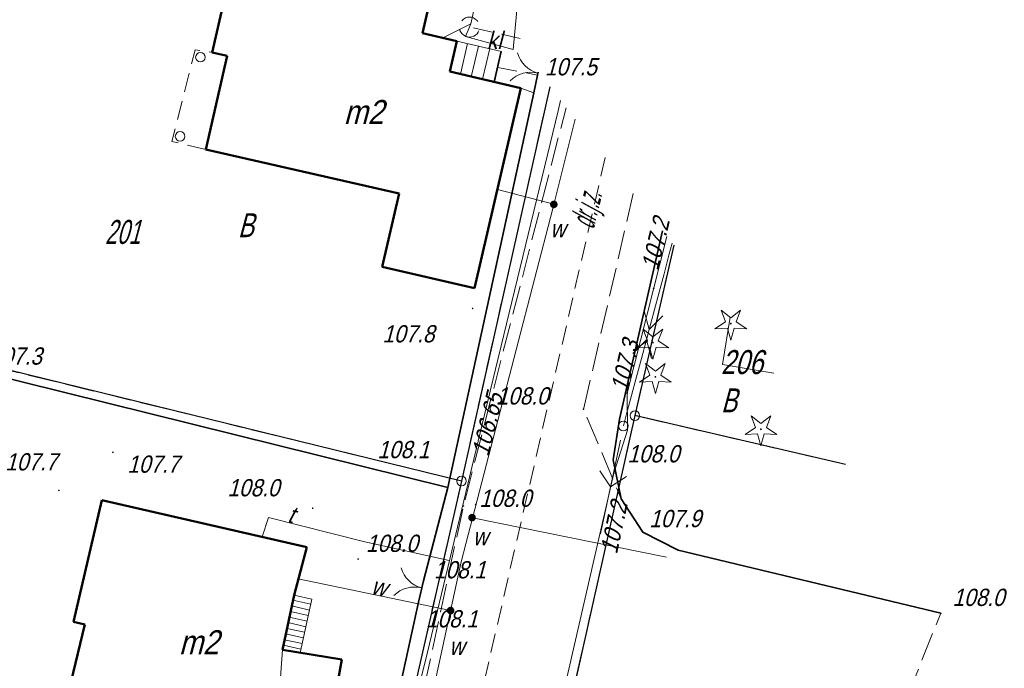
# Model space of a CAD drawing. Extents: x 6530721 to 6531385, y 5978377 to 5979143.
# Tile 120 of 146: x 6531017 to 6531068, y 5978931 to 5978965. Entities that reach past the tile are written whole.
import ezdxf
from ezdxf.enums import TextEntityAlignment as Align

# ---------------------------------------------------------------- set-up
doc = ezdxf.new("R2010")
doc.units = 0
for name, pattern in [('AB_rokocin 2014-08-13 AC2004$0$1.0_0.5', [1.5, 1, -0.5]), ('AB_rokocin 2014-08-13 AC2004$0$1.5_0.5', [2, 1.5, -0.5]), ('AB_rokocin 2014-08-13 AC2004$0$l217_500', [2, 1.5, -0.5]), ('AB_rokocin 2014-08-13 AC2004$0$l219_500', [0]), ('AB_rokocin 2014-08-13 AC2004$0$mz1.0_0.5', [1.5, 1, -0.5])]:
    doc.linetypes.add(name, pattern=pattern)
for name, color, linetype, lineweight in [('AB-wymiarowa', 7, 'Continuous', 30), ('AB_rokocin 2014-08-13 AC2004$0$202-Punkt graniczny stabilizowany trwale', 7, 'Continuous', 18), ('AB_rokocin 2014-08-13 AC2004$0$209-Opis konturu klasyfikacyjnego', 7, 'Continuous', 18), ('AB_rokocin 2014-08-13 AC2004$0$211-Nr działki', 7, 'Continuous', 18), ('AB_rokocin 2014-08-13 AC2004$0$217-Granica konturu klasyfikcyjnego', 7, 'Continuous', 18), ('AB_rokocin 2014-08-13 AC2004$0$219-Linia granicy', 7, 'Continuous', 18), ('AB_rokocin 2014-08-13 AC2004$0$312-Budynek', 7, 'Continuous', 18), ('AB_rokocin 2014-08-13 AC2004$0$312-Numer ewidencyjny budynku-Atr124', 7, 'Continuous', 18), ('AB_rokocin 2014-08-13 AC2004$0$320-część budynku wyodrębniona ze względu na liczbę kondygnacji naziemnych (powierzchnia)', 7, 'Continuous', 18), ('AB_rokocin 2014-08-13 AC2004$0$346-Wiata obrys', 7, 'Continuous', 18), ('AB_rokocin 2014-08-13 AC2004$0$346-Wiata słupy symb.', 7, 'Continuous', 18), ('AB_rokocin 2014-08-13 AC2004$0$352-schody (powierzchnia)', 7, 'Continuous', 18), ('AB_rokocin 2014-08-13 AC2004$0$432-Jezdnia', 7, 'Continuous', 18), ('AB_rokocin 2014-08-13 AC2004$0$510-Podpora jednosłupowa symb.-SEPOW', 7, 'Continuous', 18), ('AB_rokocin 2014-08-13 AC2004$0$516-Kierunek linii eN-SEPOW', 7, 'Continuous', 18), ('AB_rokocin 2014-08-13 AC2004$0$621-Punkt rzędnej przewodu-SWPOD', 7, 'Continuous', 18), ('AB_rokocin 2014-08-13 AC2004$0$621-Punkt rzędnej przewodu-SWPOD-Atr2', 7, 'Continuous', 18), ('AB_rokocin 2014-08-13 AC2004$0$625-Punkt rzędnej przewodu-SEPOD', 7, 'Continuous', 18), ('AB_rokocin 2014-08-13 AC2004$0$625-Punkt rzędnej przewodu-SEPOD-Atr2', 7, 'Continuous', 18), ('AB_rokocin 2014-08-13 AC2004$0$685-Osadnik kanal. lokalnej szambo - obrys-SK', 7, 'Continuous', 18), ('AB_rokocin 2014-08-13 AC2004$0$685-Osadnik kanal. lokalnej szambo - obrys-SK-Atr17', 7, 'Continuous', 18), ('AB_rokocin 2014-08-13 AC2004$0$905-Brama w ogrodzeniu', 7, 'Continuous', 18), ('AB_rokocin 2014-08-13 AC2004$0$chodnik (powierzchnia)', 7, 'Continuous', 18), ('AB_rokocin 2014-08-13 AC2004$0$drzewo iglaste (punkt)', 7, 'Continuous', 18), ('AB_rokocin 2014-08-13 AC2004$0$jezdnia (powierzchnia)', 7, 'Continuous', 18), ('AB_rokocin 2014-08-13 AC2004$0$ogrodzenie trwałe (linia)', 7, 'Continuous', 18), ('AB_rokocin 2014-08-13 AC2004$0$przewód elektroenergetyczny (linia)-SEPOD', 7, 'Continuous', 18), ('AB_rokocin 2014-08-13 AC2004$0$przewód elektroenergetyczny niskiego napięcia (linia)-SEPOW - symbol', 7, 'Continuous', 18), ('AB_rokocin 2014-08-13 AC2004$0$przewód kanalizacyjny (linia)-SK', 7, 'Continuous', 18), ('AB_rokocin 2014-08-13 AC2004$0$przewód kanalizacyjny - projektowany (linia)-SK', 7, 'Continuous', 18), ('AB_rokocin 2014-08-13 AC2004$0$przewód telekomunikacyjny (linia)-STPOD', 7, 'Continuous', 18), ('AB_rokocin 2014-08-13 AC2004$0$przewód telekomunikacyjny (linia)-STPOD-Atr1', 7, 'Continuous', 18), ('AB_rokocin 2014-08-13 AC2004$0$przewód wodociągowy (linia)-SW', 7, 'Continuous', 18), ('AB_rokocin 2014-08-13 AC2004$0$przewód wodociągowy (linia)-SW-Atr1', 7, 'Continuous', 18), ('AB_rokocin 2014-08-13 AC2004$0$punkt wysokościowy naturalny', 7, 'Continuous', 18), ('AB_rokocin 2014-08-13 AC2004$0$punkt wysokościowy naturalny-Atr2', 7, 'Continuous', 18), ('AB_rokocin 2014-08-13 AC2004$0$zasuwa (punkt)-SW', 7, 'Continuous', 18), ('AB_rokocin 2014-08-13 AC2004$0$zasuwa (punkt)-SW-Atr17', 7, 'Continuous', 18)]:
    doc.layers.add(name, color=color, linetype=linetype, lineweight=lineweight)
doc.styles.add('AB_rokocin 2014-08-13 AC2004$0$Standard', font='txt')
doc.linetypes.add('AB_rokocin 2014-08-13 AC2004$0$902-500', pattern='A,3.75,0,[1,ksztalty.shx,S=0.5,R=0,X=0,Y=0],3.75', length=7.5)

# ---------------------------------------------------------------- blocks, each defined once
blk = doc.blocks.new('AB_rokocin 2014-08-13 AC2004$0$PW01')
at = {"linetype": 'Continuous', "lineweight": 13}
h = blk.add_hatch(color=0, dxfattribs=at)
edge = h.paths.add_edge_path()
edge.add_arc((0, 0), 0.045, 0, 360)
blk = doc.blocks.new('AB_rokocin 2014-08-13 AC2004$0$311')
at = {"color": 0, "linetype": 'Continuous', "lineweight": 0}
blk.add_circle((0, 0), 0.25, dxfattribs=at)
blk = doc.blocks.new('AB_rokocin 2014-08-13 AC2004$0$905')
at = {"color": 0, "linetype": 'Continuous', "lineweight": 0}
for centre, start, end in [((-1.5, 0), 0, 60), ((1.5, 0), 120, 180)]:
    blk.add_arc(centre, 1.5, start, end, dxfattribs=at)
blk = doc.blocks.new('AB_rokocin 2014-08-13 AC2004$0$US25')
at = {"linetype": 'Continuous', "lineweight": 0}
h = blk.add_hatch(color=0, dxfattribs=at)
edge = h.paths.add_edge_path()
edge.add_arc((0, 0), 0.2, 0, 360)
blk = doc.blocks.new('AB_rokocin 2014-08-13 AC2004$0$621')
at = {"linetype": 'Continuous', "lineweight": 0}
h = blk.add_hatch(color=0, dxfattribs=at)
edge = h.paths.add_edge_path()
edge.add_arc((0, 0), 0.05, 0, 360)
blk = doc.blocks.new('AB_rokocin 2014-08-13 AC2004$0$516')
at = {"color": 0, "linetype": 'Continuous', "lineweight": 0}
for p, q in [((3.25, 0), (2.543, 0.707)), ((0.75, 0), (5.75, 0)), ((3.25, 0), (2.543, -0.707))]:
    blk.add_line(p, q, dxfattribs=at)
blk = doc.blocks.new('AB_rokocin 2014-08-13 AC2004$0$510')
at = {"color": 0, "linetype": 'Continuous', "lineweight": 0}
blk.add_circle((0, 0), 0.25, dxfattribs=at)
blk = doc.blocks.new('AB_rokocin 2014-08-13 AC2004$0$OP011')
at = {"linetype": 'Continuous', "lineweight": 13}
h = blk.add_hatch(color=0, dxfattribs=at)
edge = h.paths.add_edge_path()
edge.add_arc((0, 0), 0.05, 0, 360)
at = {"color": 0, "linetype": 'Continuous', "lineweight": 13}
for p, q in [((-0.283, 0.093), (-0.512, 0.706)), ((-0.512, 0.706), (0, 0.299)), ((0, 0.299), (0.512, 0.706)), ((0.512, 0.706), (0.283, 0.093)), ((-0.828, -0.268), (-0.283, 0.093)), ((0.283, 0.093), (0.828, -0.268)), ((-0.175, -0.24), (-0.828, -0.268)), ((0, -0.87), (-0.175, -0.24)), ((0.175, -0.24), (0, -0.87)), ((0.828, -0.268), (0.175, -0.24))]:
    blk.add_line(p, q, dxfattribs=at)
blk = doc.blocks.new('AB_rokocin 2014-08-13 AC2004$0$PE04')
at = {"color": 0, "linetype": 'Continuous', "lineweight": 13}
for p, q in [((0.65, 0), (0, 0)), ((0.65, 0), (1.65, 0)), ((1.65, 0), (2.65, 0)), ((2.65, 0), (3.65, 0)), ((3.65, 0), (4.65, 0)), ((4.65, 0), (3.784, 0.5)), ((4.65, 0), (3.784, -0.5)), ((4.65, 0), (5, 0))]:
    blk.add_line(p, q, dxfattribs=at)
blk = doc.blocks.new('AB_rokocin 2014-08-13 AC2004$0$202')
at = {"color": 0, "linetype": 'Continuous', "lineweight": 0}
blk.add_circle((0, 0), 0.25, dxfattribs=at)
blk = doc.blocks.new('AB_rokocin 2014-08-13 AC2004')
at = {"layer": 'AB_rokocin 2014-08-13 AC2004$0$217-Granica konturu klasyfikcyjnego', "color": 3, "linetype": 'AB_rokocin 2014-08-13 AC2004$0$l217_500', "lineweight": 18, "flags": 128}
for points in [[(6531039.83, 5978941.12), (6531044.44, 5978961.68)], [(6531039.83, 5978941.12), (6531044.44, 5978961.68)], [(6531048.88, 5978944.53), (6531050.911, 5978953.418)], [(6531048.88, 5978944.53), (6531050.911, 5978953.418)], [(6531015.27, 5978947.12), (6531039.83, 5978941.12)], [(6531015.27, 5978947.12), (6531039.83, 5978941.12)], [(6531040.1, 5978905.37), (6531048.88, 5978944.53)], [(6531040.1, 5978905.37), (6531048.88, 5978944.53)], [(6531048.88, 5978944.53), (6531059.868, 5978941.984)], [(6531048.88, 5978944.53), (6531059.868, 5978941.984)], [(6531031.62, 5978905.11), (6531039.83, 5978941.12)], [(6531031.62, 5978905.11), (6531039.83, 5978941.12)]]:
    blk.add_lwpolyline(points, dxfattribs=at)
at = {"layer": 'AB_rokocin 2014-08-13 AC2004$0$219-Linia granicy', "color": 92, "linetype": 'AB_rokocin 2014-08-13 AC2004$0$l219_500', "lineweight": 30, "flags": 128}
for points in [[(6531044.44, 5978961.68), (6531039.83, 5978941.12)], [(6531044.44, 5978961.68), (6531039.83, 5978941.12)], [(6531050.911, 5978953.418), (6531048.88, 5978944.53)], [(6531050.911, 5978953.418), (6531048.88, 5978944.53)], [(6531039.83, 5978941.12), (6531015.27, 5978947.12)], [(6531039.83, 5978941.12), (6531015.27, 5978947.12)], [(6531048.88, 5978944.53), (6531040.1, 5978905.37)], [(6531048.88, 5978944.53), (6531040.1, 5978905.37)], [(6531059.868, 5978941.984), (6531048.88, 5978944.53)], [(6531059.868, 5978941.984), (6531048.88, 5978944.53)], [(6531039.83, 5978941.12), (6531031.62, 5978905.11)], [(6531039.83, 5978941.12), (6531031.62, 5978905.11)]]:
    blk.add_lwpolyline(points, dxfattribs=at)
at = {"layer": 'AB_rokocin 2014-08-13 AC2004$0$312-Budynek', "color": 250, "linetype": 'Continuous', "lineweight": 50, "flags": 128}
for points in [[(6531026.81, 5978963.48), (6531028.21, 5978969.57)], [(6531038.42, 5978967.22), (6531037.8, 5978964.49)], [(6531037.8, 5978964.49), (6531039.59, 5978964.07)], [(6531039.59, 5978964.07), (6531039.22, 5978962.48)], [(6531027.6, 5978963.3), (6531026.81, 5978963.48)], [(6531026.49, 5978958.41), (6531027.6, 5978963.3)], [(6531039.22, 5978962.48), (6531042.93, 5978961.61)], [(6531042.93, 5978961.61), (6531040.5, 5978951.18)], [(6531036.58, 5978956.12), (6531026.49, 5978958.41)], [(6531035.68, 5978952.29), (6531036.58, 5978956.12)], [(6531040.5, 5978951.18), (6531035.68, 5978952.29)], [(6531019.58, 5978933.78), (6531021.05, 5978940.12)], [(6531021.05, 5978940.12), (6531031.75, 5978937.67)], [(6531031.75, 5978937.67), (6531031.09, 5978935.16)], [(6531031.09, 5978935.16), (6531030.48, 5978932.31)], [(6531018.8, 5978928.02), (6531020.17, 5978933.64)], [(6531020.17, 5978933.64), (6531019.58, 5978933.78)], [(6531030.48, 5978932.31), (6531033.58, 5978931.8)], [(6531033.58, 5978931.8), (6531033.08, 5978929)]]:
    blk.add_lwpolyline(points, dxfattribs=at)
at = {"layer": 'AB_rokocin 2014-08-13 AC2004$0$320-część budynku wyodrębniona ze względu na liczbę kondygnacji naziemnych (powierzchnia)', "color": 7, "linetype": 'Continuous', "lineweight": 18, "flags": 128}
blk.add_lwpolyline([(6531030.48, 5978932.31), (6531030.3, 5978929.66), (6531033.08, 5978929), (6531033.58, 5978931.8)], close=True, dxfattribs=at)
at = {"layer": 'AB_rokocin 2014-08-13 AC2004$0$346-Wiata obrys', "color": 7, "linetype": 'AB_rokocin 2014-08-13 AC2004$0$1.0_0.5', "lineweight": 18, "flags": 128}
blk.add_lwpolyline([(6531026.49, 5978958.41), (6531024.71, 5978958.84), (6531025.93, 5978963.62), (6531026.81, 5978963.48)], dxfattribs=at)
at = {"layer": 'AB_rokocin 2014-08-13 AC2004$0$352-schody (powierzchnia)', "color": 252, "linetype": 'Continuous', "lineweight": 18}
for p, q in [((6531039.59, 5978964.07), (6531039.22, 5978962.48)), ((6531041.92, 5978963.53), (6531039.59, 5978964.07)), ((6531040.14, 5978963.94), (6531039.77, 5978962.35)), ((6531040.72, 5978963.81), (6531040.34, 5978962.21)), ((6531041.3, 5978963.68), (6531040.93, 5978962.08)), ((6531041.89, 5978963.54), (6531041.52, 5978961.94)), ((6531041.55, 5978961.93), (6531041.92, 5978963.53)), ((6531039.22, 5978962.48), (6531041.55, 5978961.93)), ((6531030.48, 5978932.31), (6531031.09, 5978935.16)), ((6531031.96, 5978934.69), (6531031.03, 5978934.9)), ((6531031.09, 5978935.16), (6531032.01, 5978934.95)), ((6531032.01, 5978934.95), (6531031.4, 5978932.16)), ((6531031.83, 5978934.1), (6531030.9, 5978934.31)), ((6531031.89, 5978934.39), (6531030.97, 5978934.61)), ((6531031.7, 5978933.52), (6531030.78, 5978933.73)), ((6531031.77, 5978933.81), (6531030.84, 5978934.02)), ((6531031.57, 5978932.93), (6531030.66, 5978933.14)), ((6531031.64, 5978933.23), (6531030.71, 5978933.43)), ((6531031.51, 5978932.64), (6531030.59, 5978932.84)), ((6531031.4, 5978932.16), (6531030.48, 5978932.31)), ((6531031.45, 5978932.34), (6531030.53, 5978932.55))]:
    blk.add_line(p, q, dxfattribs=at)
at = {"layer": 'AB_rokocin 2014-08-13 AC2004$0$685-Osadnik kanal. lokalnej szambo - obrys-SK', "color": 7, "linetype": 'Continuous', "lineweight": 18, "flags": 128}
for points in [[(6531040.03, 5978964.31), (6531040.31, 5978964.97), (6531040.99, 5978968.07), (6531042.595, 5978967.538)], [(6531042.755, 5978966.049), (6531042.52, 5978963.64), (6531040.03, 5978964.31)], [(6531053.46, 5978947.19), (6531053.851, 5978949.664)], [(6531056.131, 5978946.754), (6531053.46, 5978947.19)]]:
    blk.add_lwpolyline(points, dxfattribs=at)
at = {"layer": 'AB_rokocin 2014-08-13 AC2004$0$chodnik (powierzchnia)', "color": 252, "linetype": 'AB_rokocin 2014-08-13 AC2004$0$mz1.0_0.5', "lineweight": 18, "flags": 128}
blk.add_lwpolyline([(6531041.73, 5978962.69), (6531043.8, 5978962.3), (6531043.6, 5978961.37), (6531042.93, 5978961.61), (6531041.55, 5978961.93)], close=True, dxfattribs=at)
at = {"layer": 'AB_rokocin 2014-08-13 AC2004$0$jezdnia (powierzchnia)', "color": 252, "linetype": 'AB_rokocin 2014-08-13 AC2004$0$1.5_0.5', "lineweight": 18, "flags": 128}
blk.add_lwpolyline([(6531048.797, 5978956.117), (6531046.2, 5978944.87), (6531048.17, 5978940.19), (6531049.3, 5978938.45), (6531051.14, 5978937.52), (6531064.85, 5978934.22), (6531062.71, 5978928.89), (6531054.99, 5978908.07), (6531051.72, 5978905.79), (6531033.14, 5978908.44), (6531039.93, 5978939.82), (6531045.288, 5978960.597)], dxfattribs=at)
at = {"layer": 'AB_rokocin 2014-08-13 AC2004$0$ogrodzenie trwałe (linia)', "color": 252, "linetype": 'AB_rokocin 2014-08-13 AC2004$0$902-500', "lineweight": 35, "flags": 128}
for points in [[(6531043.834, 5978962.453), (6531043.8, 5978962.3), (6531043.6, 5978961.37), (6531039.11, 5978940.78), (6531014.62, 5978946.85), (6531015.43, 5978950.52)], [(6531048.07, 5978944.34), (6531050.328, 5978954.163)], [(6531048.07, 5978944.34), (6531047.75, 5978942.23), (6531048.17, 5978940.19), (6531049.3, 5978938.45), (6531051.14, 5978937.52), (6531064.85, 5978934.22)], [(6531039.11, 5978940.78), (6531037.84, 5978935.92), (6531037.58, 5978934.8), (6531036.01, 5978927.64), (6531035.37, 5978924.64), (6531033.16, 5978915.12), (6531021.99, 5978914.9)]]:
    blk.add_lwpolyline(points, dxfattribs=at)
at = {"layer": 'AB_rokocin 2014-08-13 AC2004$0$przewód elektroenergetyczny (linia)-SEPOD', "color": 1, "linetype": 'Continuous', "lineweight": 18, "flags": 128}
blk.add_lwpolyline([(6531050.552, 5978953.876), (6531048.48, 5978945.71), (6531048.5, 5978943.78), (6531047.78, 5978941.53), (6531041.28, 5978913.2)], dxfattribs=at)
at = {"layer": 'AB_rokocin 2014-08-13 AC2004$0$przewód kanalizacyjny (linia)-SK', "color": 34, "linetype": 'Continuous', "lineweight": 18, "flags": 128}
blk.add_lwpolyline([(6531038.89, 5978964.25), (6531040.31, 5978964.97)], dxfattribs=at)
at = {"layer": 'AB_rokocin 2014-08-13 AC2004$0$przewód kanalizacyjny - projektowany (linia)-SK', "color": 32, "linetype": 'AB_rokocin 2014-08-13 AC2004$0$1.0_0.5', "lineweight": 18, "flags": 128}
blk.add_lwpolyline([(6531040.56, 5978964.38), (6531040.47, 5978964.32), (6531040.36, 5978964.29), (6531040.25, 5978964.28), (6531040.15, 5978964.29), (6531040.04, 5978964.32), (6531039.95, 5978964.38), (6531039.86, 5978964.45), (6531039.8, 5978964.54), (6531039.75, 5978964.63), (6531039.73, 5978964.74), (6531039.73, 5978964.85), (6531039.75, 5978964.96), (6531039.8, 5978965.06), (6531039.86, 5978965.15), (6531039.94, 5978965.22), (6531040.03, 5978965.28), (6531040.14, 5978965.31), (6531040.25, 5978965.32), (6531040.35, 5978965.31), (6531040.46, 5978965.28), (6531040.55, 5978965.22), (6531040.64, 5978965.15), (6531040.7, 5978965.06), (6531040.75, 5978964.97), (6531040.77, 5978964.86), (6531040.77, 5978964.75), (6531040.75, 5978964.64), (6531040.7, 5978964.54), (6531040.64, 5978964.45)], close=True, dxfattribs=at)
for points in [[(6531040.45, 5978964.76), (6531042.954, 5978964.191)], [(6531047.33, 5978957.99), (6531039.65, 5978924.75)]]:
    blk.add_lwpolyline(points, dxfattribs=at)
at = {"layer": 'AB_rokocin 2014-08-13 AC2004$0$przewód telekomunikacyjny (linia)-STPOD', "color": 30, "linetype": 'Continuous', "lineweight": 18, "flags": 128}
for points in [[(6530970.35, 5978875.62), (6530977.78, 5978875.31), (6530985.37, 5978875.01), (6530998.78, 5978874.61), (6531008.63, 5978877.36), (6531017.26, 5978884.37), (6531022.6, 5978889.29), (6531028.61, 5978893.21), (6531031.73, 5978906.18), (6531034.28, 5978916.97), (6531038.06, 5978932.19), (6531041.32, 5978945.81), (6531044.87, 5978960.44), (6531044.992, 5978960.975)], [(6531029.43, 5978938.2), (6531029.76, 5978939.21), (6531034.79, 5978937.95), (6531039.18, 5978936.97)]]:
    blk.add_lwpolyline(points, dxfattribs=at)
at = {"layer": 'AB_rokocin 2014-08-13 AC2004$0$przewód wodociągowy (linia)-SW', "color": 5, "linetype": 'Continuous', "lineweight": 18, "flags": 128}
for points in [[(6530980.16, 5978869.93), (6530985.33, 5978869.91), (6530994.91, 5978869.95), (6531002.7, 5978870.2), (6531013.02, 5978872.75), (6531017.27, 5978874.66), (6531024.04, 5978878.76), (6531025.93, 5978880.04), (6531026.6, 5978882.8), (6531031.21, 5978900.75), (6531034.5, 5978914.77), (6531038.42, 5978930.5), (6531039.81, 5978936.91), (6531044.6, 5978955.34), (6531045.759, 5978959.995)], [(6531041.7, 5978956.33), (6531044.65, 5978955.57)], [(6531040.4, 5978939.2), (6531050.53, 5978937.14)], [(6531039.26, 5978934.36), (6531031.31, 5978936.02)]]:
    blk.add_lwpolyline(points, dxfattribs=at)
at = {"layer": 'AB_rokocin 2014-08-13 AC2004$0$202-Punkt graniczny stabilizowany trwale', "color": 7, "linetype": 'Continuous', "lineweight": 18, "rotation": 171.887}
for p in [(6531048.88, 5978944.53), (6531039.83, 5978941.12)]:
    blk.add_blockref('AB_rokocin 2014-08-13 AC2004$0$202', p, dxfattribs=at)
at = {"layer": 'AB_rokocin 2014-08-13 AC2004$0$346-Wiata słupy symb.', "color": 7, "linetype": 'Continuous', "lineweight": 18}
for p in [(6531026.2, 5978963.23), (6531025.14, 5978959.1)]:
    blk.add_blockref('AB_rokocin 2014-08-13 AC2004$0$311', p, dxfattribs=at)
at = {"layer": 'AB_rokocin 2014-08-13 AC2004$0$510-Podpora jednosłupowa symb.-SEPOW', "color": 7, "linetype": 'Continuous', "lineweight": 18}
blk.add_blockref('AB_rokocin 2014-08-13 AC2004$0$510', (6531048.28, 5978943.99), dxfattribs=at)
at = {"layer": 'AB_rokocin 2014-08-13 AC2004$0$516-Kierunek linii eN-SEPOW', "color": 7, "linetype": 'Continuous', "lineweight": 18, "rotation": 257.992}
blk.add_blockref('AB_rokocin 2014-08-13 AC2004$0$516', (6531048.28, 5978943.99), dxfattribs=at)
at = {"layer": 'AB_rokocin 2014-08-13 AC2004$0$621-Punkt rzędnej przewodu-SWPOD', "color": 5, "linetype": 'Continuous', "lineweight": 18}
blk.add_blockref('AB_rokocin 2014-08-13 AC2004$0$621', (6531040.57, 5978939.89), dxfattribs=at)
at = {"layer": 'AB_rokocin 2014-08-13 AC2004$0$625-Punkt rzędnej przewodu-SEPOD', "color": 1, "linetype": 'Continuous', "lineweight": 18}
for p in [(6531049.86, 5978951.17), (6531048.48, 5978945.71), (6531047.78, 5978941.53)]:
    blk.add_blockref('AB_rokocin 2014-08-13 AC2004$0$621', p, dxfattribs=at)
at = {"layer": 'AB_rokocin 2014-08-13 AC2004$0$905-Brama w ogrodzeniu', "color": 252, "linetype": 'Continuous', "lineweight": 35}
for p, rotation in [((6531043.82, 5978962.4), 75.343), ((6531037.75, 5978935.54), 75.315)]:
    blk.add_blockref('AB_rokocin 2014-08-13 AC2004$0$905', p, dxfattribs=dict(at, rotation=rotation))
at = {"layer": 'AB_rokocin 2014-08-13 AC2004$0$drzewo iglaste (punkt)', "color": 94, "linetype": 'Continuous', "lineweight": 13}
for p in [(6531053.89, 5978949.33), (6531049.82, 5978948.34), (6531049.95, 5978946.55), (6531055.46, 5978943.82)]:
    blk.add_blockref('AB_rokocin 2014-08-13 AC2004$0$OP011', p, dxfattribs=at)
at = {"layer": 'AB_rokocin 2014-08-13 AC2004$0$przewód elektroenergetyczny niskiego napięcia (linia)-SEPOW - symbol', "color": 1, "linetype": 'Continuous', "lineweight": 18}
for p, rotation in [((6531050.829, 5978953.524), 255.032), ((6531048.28, 5978943.99), 75.032)]:
    blk.add_blockref('AB_rokocin 2014-08-13 AC2004$0$PE04', p, dxfattribs=dict(at, rotation=rotation))
at = {"layer": 'AB_rokocin 2014-08-13 AC2004$0$punkt wysokościowy naturalny', "color": 7, "linetype": 'Continuous', "lineweight": 13}
for p in [(6531043.8, 5978962.3), (6531040.41, 5978950.12), (6531046.2, 5978944.87), (6531021.63, 5978942.62), (6531047.75, 5978942.23), (6531039.11, 5978940.78), (6531018.81, 5978940.63), (6531039.93, 5978939.82), (6531032.06, 5978939.7), (6531049.3, 5978938.45), (6531034.43, 5978937.05), (6531037.84, 5978935.92), (6531037.58, 5978934.8), (6531064.85, 5978934.22)]:
    blk.add_blockref('AB_rokocin 2014-08-13 AC2004$0$PW01', p, dxfattribs=at)
at = {"layer": 'AB_rokocin 2014-08-13 AC2004$0$zasuwa (punkt)-SW', "color": 7, "linetype": 'Continuous', "lineweight": 13}
blk.add_blockref('AB_rokocin 2014-08-13 AC2004$0$US25', (6531044.65, 5978955.55), dxfattribs=at)
for p, rotation in [((6531040.38, 5978939.21), 344.932), ((6531039.26, 5978934.36), 348.311)]:
    blk.add_blockref('AB_rokocin 2014-08-13 AC2004$0$US25', p, dxfattribs=dict(at, rotation=rotation))
at = {"layer": 'AB_rokocin 2014-08-13 AC2004$0$209-Opis konturu klasyfikacyjnego', "color": 3, "linetype": 'Continuous', "lineweight": 20, "style": 'AB_rokocin 2014-08-13 AC2004$0$Standard', "oblique": 15, "width": 0.741}
for p in [(6531028.16, 5978953.84), (6531053.38, 5978944.7)]:
    blk.add_text('B', height=1.25, dxfattribs=at).set_placement(p)
at = {"layer": 'AB_rokocin 2014-08-13 AC2004$0$211-Nr działki', "color": 92, "linetype": 'Continuous', "lineweight": 30, "style": 'AB_rokocin 2014-08-13 AC2004$0$Standard', "oblique": 15}
for s, width, p in [('201', 0.659, (6531021.22, 5978953.49)), ('206', 0.781, (6531053.38, 5978946.7))]:
    blk.add_text(s, height=1.25, dxfattribs=dict(at, width=width)).set_placement(p)
at = {"layer": 'AB_rokocin 2014-08-13 AC2004$0$312-Numer ewidencyjny budynku-Atr124', "color": 7, "linetype": 'ByBlock', "lineweight": 20, "style": 'AB_rokocin 2014-08-13 AC2004$0$Standard', "oblique": 15, "width": 0.896}
for p in [(6531034.72, 5978960.37), (6531026.12, 5978932.71)]:
    blk.add_text('m2', height=1.25, dxfattribs=at).set_placement(p, align=Align.MIDDLE_CENTER)
at = {"layer": 'AB_rokocin 2014-08-13 AC2004$0$432-Jezdnia', "color": 7, "linetype": 'Continuous', "lineweight": 20, "style": 'AB_rokocin 2014-08-13 AC2004$0$Standard', "oblique": 15, "width": 0.467}
blk.add_text('dr.j.z.', height=1.25, rotation=76.341, dxfattribs=at).set_placement((6531046.73, 5978954.22))
at = {"layer": 'AB_rokocin 2014-08-13 AC2004$0$621-Punkt rzędnej przewodu-SWPOD-Atr2', "color": 5, "linetype": 'ByBlock', "lineweight": 20, "style": 'AB_rokocin 2014-08-13 AC2004$0$Standard', "oblique": 15, "width": 0.9}
blk.add_text('106.65', height=0.9, rotation=76.234, dxfattribs=at).set_placement((6531041.23, 5978942.35))
at = {"layer": 'AB_rokocin 2014-08-13 AC2004$0$625-Punkt rzędnej przewodu-SEPOD-Atr2', "color": 1, "linetype": 'ByBlock', "lineweight": 20, "style": 'AB_rokocin 2014-08-13 AC2004$0$Standard', "oblique": 15, "width": 0.9}
for s, rotation, p in [('107.2', 76.508, (6531050.08, 5978952.06)), ('107.3', 76.508, (6531048.48, 5978945.71)), ('107.2', 77.89, (6531047.94, 5978937.27))]:
    blk.add_text(s, height=0.9, rotation=rotation, dxfattribs=at).set_placement(p)
at = {"layer": 'AB_rokocin 2014-08-13 AC2004$0$685-Osadnik kanal. lokalnej szambo - obrys-SK-Atr17', "color": 7, "linetype": 'ByBlock', "lineweight": 20, "style": 'AB_rokocin 2014-08-13 AC2004$0$Standard', "oblique": 15, "width": 0.9}
blk.add_text('kl', height=0.9, dxfattribs=at).set_placement((6531041.15, 5978963.66))
blk.add_text('kl', height=0.9, dxfattribs=at).set_placement((6531041.15, 5978963.66))
at = {"layer": 'AB_rokocin 2014-08-13 AC2004$0$przewód telekomunikacyjny (linia)-STPOD-Atr1', "color": 30, "linetype": 'ByBlock', "lineweight": 20, "style": 'AB_rokocin 2014-08-13 AC2004$0$Standard', "oblique": 15, "width": 0.9}
blk.add_text('t', height=0.9, rotation=346.741, dxfattribs=at).set_placement((6531030.7, 5978938.98))
at = {"layer": 'AB_rokocin 2014-08-13 AC2004$0$przewód wodociągowy (linia)-SW-Atr1', "color": 5, "linetype": 'ByBlock', "lineweight": 20, "style": 'AB_rokocin 2014-08-13 AC2004$0$Standard', "oblique": 15, "width": 0.9}
blk.add_text('w', height=0.9, rotation=348.995, dxfattribs=at).set_placement((6531035.07, 5978935.24))
at = {"layer": 'AB_rokocin 2014-08-13 AC2004$0$punkt wysokościowy naturalny-Atr2', "color": 252, "linetype": 'ByBlock', "lineweight": 20, "style": 'AB_rokocin 2014-08-13 AC2004$0$Standard', "oblique": 15, "width": 0.9}
for s, p in [('107.5', (6531044.18, 5978962.28)), ('107.8', (6531035.7, 5978948.35)), ('107.3', (6531015.21, 5978947.19)), ('108.0', (6531041.66, 5978945.11)), ('108.1', (6531035.44, 5978942.31)), ('108.0', (6531048.49, 5978942.09)), ('107.7', (6531016.01, 5978941.67)), ('107.7', (6531022.38, 5978941.55)), ('108.0', (6531027.61, 5978940.32)), ('108.0', (6531040.76, 5978939.77)), ('107.9', (6531049.63, 5978938.71)), ('108.0', (6531034.84, 5978937.42)), ('108.1', (6531038.39, 5978936.04)), ('108.0', (6531065.46, 5978934.6)), ('108.1', (6531037.97, 5978933.48))]:
    blk.add_text(s, height=0.9, dxfattribs=at).set_placement(p)
at = {"layer": 'AB_rokocin 2014-08-13 AC2004$0$zasuwa (punkt)-SW-Atr17', "color": 7, "linetype": 'ByBlock', "lineweight": 20, "style": 'AB_rokocin 2014-08-13 AC2004$0$Standard', "oblique": 15, "width": 0.9}
for p in [(6531044.46, 5978953.83), (6531040.42, 5978937.77), (6531039.19, 5978932.05)]:
    blk.add_text('w', height=0.9, dxfattribs=at).set_placement(p)

msp = doc.modelspace()

# ---------------------------------------------------------------- block references
at = {"layer": 'AB-wymiarowa'}
msp.add_blockref('AB_rokocin 2014-08-13 AC2004', (0, 0), dxfattribs=at)

doc.saveas('drawing.dxf')
